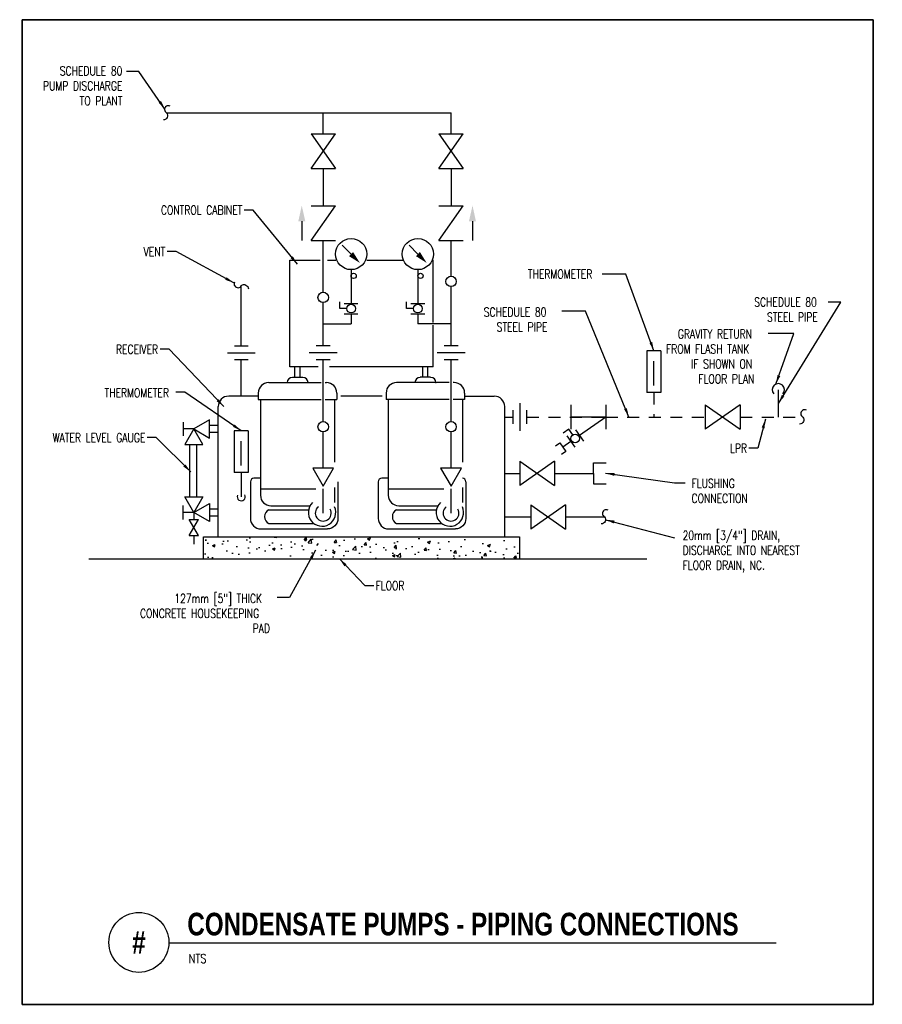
# Model space of a CAD drawing. Header units: inches. Extents: x 0.3 to 9.3, y -1 to 9.2.
import ezdxf
from ezdxf.enums import TextEntityAlignment as Align

# ---------------------------------------------------------------- set-up
doc = ezdxf.new("R2010")
doc.units = ezdxf.units.IN
doc.header["$MEASUREMENT"] = 0
doc.header["$PDSIZE"] = -1
doc.linetypes.add('HIDDEN2', pattern=[0.1875, 0.125, -0.0625])
doc.layers.add('G-ANNO-NPLT', color=7, linetype='Continuous', plot=False)
for name, color, linetype in [('M-DETL-HEVY', 5, 'Continuous'), ('M-DETL-MEDM', 4, 'Continuous'), ('M-DETL-PATT', 8, 'Continuous'), ('M-DETL-TEXT', 2, 'Continuous'), ('M-DETL-THIN', 2, 'Continuous')]:
    doc.layers.add(name, color=color, linetype=linetype)
doc.styles.add('BOLD', font='bold.shx', dxfattribs={"width": 0.9})
doc.styles.add('Romans', font='romans.shx', dxfattribs={"width": 0.75})
doc.dimstyles.new('VA-Dims', dxfattribs={"dimtxt": 0.09375, "dimasz": 0.09375, "dimexe": 0.09375, "dimexo": 0.03125, "dimgap": 0.02, "dimtad": 1, "dimdec": 5, "dimzin": 0, "dimdsep": 46, "dimlunit": 4, "dimtxsty": 'Romans', "dimblk": 'ARCHTICK', "dimcen": 0.09375, "dimclrd": 256, "dimclre": 256, "dimclrt": 256, "dimadec": 0, "dimazin": 0, "dimtfac": 1, "dimtdec": 5, "dimtofl": 0, "dimtmove": 0, "dimatfit": 3, "dimfxl": 1, "dimfrac": 2, "dimtolj": 1, "dimtzin": 0, "dimlwd": -1, "dimlwe": -1, "dimarcsym": 0})

# ---------------------------------------------------------------- blocks, each defined once
blk = doc.blocks.new('mdropd')
blk.add_arc((0, 0), 3.5, 137.8624, 42.1376)
blk = doc.blocks.new('_ArchTick')
at = {"color": 0, "linetype": 'ByBlock', "const_width": 0.15}
blk.add_lwpolyline([(-0.5, -0.5), (0.5, 0.5)], dxfattribs=at)

msp = doc.modelspace()

# ---------------------------------------------------------------- hatches: boundary and pattern name
at = {"layer": 'M-DETL-PATT'}
h = msp.add_hatch(dxfattribs=at)
h.set_pattern_fill('AR-CONC', color=256, scale=0.043597, style=0)
h.set_pattern_definition([(50, (-1.47954, -1.89627), (0.3127054, -0.027358), [0.032698, -0.359677]), (355, (-1.47954, -1.89627), (-0.060492, 0.327935), [0.026158, -0.287742]), (100.4514, (-1.45348, -1.89855), (0.252214, 0.300576), [0.027789, -0.305678]), (46.184, (-1.47954, -1.80907), (0.465287, -0.072162), [0.049047, -0.539515]), (96.6356, (-1.44076, -1.8151), (0.407487, 0.424688), [0.041683, -0.458518]), (351.184, (-1.47954, -1.80907), (0.407487, 0.424689), [0.039237, -0.431612]), (21, (-1.43594, -1.83087), (0.260235, -0.1755306), [0.032698, -0.359677]), (326, (-1.43594, -1.83087), (0.106079, 0.316145), [0.026158, -0.287742]), (71.4514, (-1.41426, -1.8455), (0.366314, 0.140614), [0.027789, -0.305678]), (37.5, (-1.47954, -1.89627), (0.0053014, 0.1451324), [0, -0.2842538, 0, -0.2921013, 0, -0.2888315]), (7.5, (-1.47954, -1.89627), (0.114691, 0.1719525), [0, -0.1665413, 0, -0.2777142, 0, -0.110083]), (327.5, (-1.57676, -1.89627), (0.2327317, -0.0098333), [0, -0.108993, 0, -0.3400583, 0, -0.451231]), (317.5, (-1.62036, -1.89627), (0.254253, 0.043643), [0, -0.141691, 0, -0.2258336, 0, -0.3204395])])
h.paths.add_polyline_path([(2.262, 3.846), (2.262, 3.617), (5.56, 3.617), (5.56, 3.846)])

# ---------------------------------------------------------------- linework, layer by layer
msp.add_lwpolyline([(0.368, -1.036), (9.254, -1.036), (9.254, 9.245), (0.368, 9.245)], close=True)
at = {"layer": 'G-ANNO-NPLT', "color": 6}
msp.add_lwpolyline([(0.368, 9.244), (9.254, 9.244), (9.254, -1.036), (0.368, -1.036)], close=True, dxfattribs=at)
at = {"layer": 'M-DETL-HEVY'}
for p, q in [((2.942, 5.456), (3.49, 5.456)), ((3.533, 5.456), (3.544, 5.456)), ((4.825, 5.456), (4.277, 5.456)), ((4.879, 5.456), (4.868, 5.456)), ((2.833, 5.347), (2.833, 5.28)), ((3.653, 5.347), (3.653, 5.28)), ((4.168, 5.347), (4.168, 5.28)), ((4.988, 5.347), (4.988, 5.28)), ((2.833, 5.314), (2.524, 5.314)), ((2.833, 5.28), (3.49, 5.28)), ((2.856, 5.28), (2.856, 4.279)), ((3.533, 5.28), (3.653, 5.28)), ((3.63, 5.28), (3.63, 4.625)), ((4.127, 5.314), (3.694, 5.314)), ((4.825, 5.28), (4.168, 5.28)), ((4.191, 5.28), (4.191, 4.279)), ((4.988, 5.28), (4.868, 5.28)), ((4.965, 5.28), (4.965, 4.625)), ((4.988, 5.314), (5.297, 5.314)), ((2.415, 3.846), (2.415, 5.205)), ((5.406, 3.846), (5.406, 5.205)), ((2.751, 4.421), (2.751, 4.037)), ((2.856, 4.458), (2.787, 4.458)), ((4.086, 4.421), (4.086, 4.037)), ((4.191, 4.458), (4.122, 4.458)), ((2.856, 4.346), (3.435, 4.346)), ((4.191, 4.346), (4.77, 4.346)), ((2.943, 4.129), (3.359, 4.129)), ((2.965, 4.17), (3.375, 4.17)), ((4.278, 4.129), (4.694, 4.129)), ((4.3, 4.17), (4.71, 4.17)), ((2.86, 3.928), (3.556, 3.928)), ((2.943, 3.983), (3.415, 3.983)), ((4.195, 3.928), (4.891, 3.928)), ((4.278, 3.983), (4.75, 3.983))]:
    msp.add_line(p, q, dxfattribs=at)
for points in [[(3.665, 4.421), (3.665, 4.037), (3.665, 4.037, -0.414214), (3.556, 3.928)], [(5, 4.421), (5, 4.037), (5, 4.037, -0.414214), (4.891, 3.928)]]:
    msp.add_lwpolyline(points, format="xyb", dxfattribs=at)
for centre, radius, start, end in [((2.942, 5.347), 0.109, 90, 180), ((3.544, 5.347), 0.109, 0, 90), ((4.277, 5.347), 0.109, 90, 180), ((4.879, 5.347), 0.109, 0, 90), ((2.524, 5.205), 0.109, 90, 180), ((5.297, 5.205), 0.109, 0, 90), ((2.787, 4.421), 0.0363, 90, 180), ((4.122, 4.421), 0.0363, 90, 180), ((4.964, 4.421), 0.0363, 0, 90), ((2.965, 4.279), 0.109, 180, 270), ((4.3, 4.279), 0.109, 180, 270), ((2.98, 4.056), 0.0819, 117.0418, 242.9582), ((4.315, 4.056), 0.0819, 117.0418, 242.9582), ((2.86, 4.037), 0.109, 180, 270), ((4.195, 4.037), 0.109, 180, 270)]:
    msp.add_arc(centre, radius, start, end, dxfattribs=at)
at = {"layer": 'M-DETL-MEDM'}
for p, q in [((1.876, 8.272), (4.846, 8.272)), ((3.511, 8.054), (3.511, 8.272)), ((4.846, 8.054), (4.846, 8.272)), ((3.384, 8.054), (3.638, 8.054)), ((3.384, 7.69), (3.638, 8.054)), ((3.384, 8.054), (3.638, 7.69)), ((4.719, 8.054), (4.973, 8.054)), ((4.719, 7.69), (4.973, 8.054)), ((4.719, 8.054), (4.973, 7.69)), ((3.384, 7.69), (3.638, 7.69)), ((3.511, 7.69), (3.511, 7.301)), ((4.719, 7.69), (4.973, 7.69)), ((4.846, 7.69), (4.846, 7.301)), ((3.384, 6.938), (3.638, 7.301)), ((3.384, 7.301), (3.638, 7.301)), ((4.719, 6.938), (4.973, 7.301)), ((4.719, 7.301), (4.973, 7.301)), ((3.287, 7.14), (3.287, 6.939)), ((5.07, 7.14), (5.07, 6.939)), ((3.384, 6.938), (3.638, 6.938)), ((3.511, 6.399), (3.511, 6.938)), ((3.802, 6.798), (3.709, 6.89)), ((4.5, 6.798), (4.407, 6.89)), ((4.719, 6.938), (4.973, 6.938)), ((4.846, 6.567), (4.846, 6.938)), ((3.802, 6.634), (3.802, 6.282)), ((4.5, 6.634), (4.5, 6.282)), ((2.656, 5.837), (2.656, 6.468)), ((4.846, 5.84), (4.846, 6.458)), ((3.511, 5.84), (3.511, 6.29)), ((3.684, 6.228), (3.684, 6.3)), ((3.729, 6.282), (3.874, 6.282)), ((4.382, 6.228), (4.382, 6.3)), ((4.427, 6.282), (4.573, 6.282)), ((3.756, 6.228), (3.684, 6.228)), ((3.729, 6.173), (3.874, 6.173)), ((3.802, 6.173), (3.802, 6.07)), ((4.455, 6.228), (4.382, 6.228)), ((4.427, 6.173), (4.573, 6.173)), ((4.5, 6.173), (4.5, 6.07)), ((3.511, 6.07), (3.802, 6.07)), ((4.846, 6.07), (4.5, 6.07)), ((2.802, 5.764), (2.511, 5.764)), ((2.729, 5.837), (2.584, 5.837)), ((3.656, 5.768), (3.366, 5.768)), ((3.584, 5.84), (3.439, 5.84)), ((4.992, 5.768), (4.701, 5.768)), ((4.919, 5.84), (4.774, 5.84)), ((7.036, 5.787), (6.891, 5.787)), ((6.891, 5.787), (6.891, 5.351)), ((7.036, 5.787), (7.036, 5.351)), ((2.729, 5.692), (2.584, 5.692)), ((2.656, 5.314), (2.656, 5.692)), ((3.584, 5.695), (3.439, 5.695)), ((3.511, 5.049), (3.511, 5.695)), ((4.919, 5.695), (4.774, 5.695)), ((4.846, 5.049), (4.846, 5.695)), ((6.964, 5.425), (6.964, 5.679)), ((7.036, 5.351), (6.891, 5.351)), ((8.264, 5.096), (8.264, 5.382)), ((5.493, 5.024), (5.493, 5.169)), ((5.566, 4.951), (5.566, 5.242)), ((5.638, 5.024), (5.638, 5.169)), ((6.098, 5.223), (6.098, 4.969)), ((6.461, 5.223), (6.461, 4.969)), ((7.501, 5.223), (7.501, 4.969)), ((7.865, 5.223), (7.501, 4.969)), ((7.501, 5.223), (7.865, 4.969)), ((7.865, 5.223), (7.865, 4.969)), ((2.047, 5.044), (2.047, 4.899)), ((6.461, 5.096), (6.098, 5.096)), ((6.461, 5.096), (6.187, 4.904)), ((2.161, 4.972), (2.047, 4.972)), ((2.415, 5.008), (2.324, 5.008)), ((2.415, 4.935), (2.324, 4.935)), ((2.727, 4.953), (2.582, 4.953)), ((2.582, 4.953), (2.582, 4.517)), ((2.727, 4.953), (2.727, 4.517)), ((3.511, 4.564), (3.511, 4.94)), ((4.846, 4.564), (4.846, 4.94)), ((6.075, 4.97), (6.015, 4.928)), ((6.116, 4.91), (6.075, 4.97)), ((6.145, 4.964), (6.229, 4.845)), ((2.655, 4.591), (2.655, 4.846)), ((6.098, 4.842), (6.012, 4.782)), ((6.056, 4.901), (6.139, 4.782)), ((2.118, 4.262), (2.118, 4.808)), ((2.19, 4.262), (2.19, 4.808)), ((5.564, 4.635), (5.564, 4.38)), ((5.927, 4.635), (5.564, 4.38)), ((5.564, 4.635), (5.927, 4.38)), ((5.927, 4.635), (5.927, 4.38)), ((6.334, 4.508), (6.334, 4.617)), ((6.334, 4.617), (6.465, 4.617)), ((2.727, 4.517), (2.582, 4.517)), ((2.655, 4.519), (2.655, 4.263)), ((5.406, 4.508), (5.564, 4.508)), ((5.927, 4.508), (6.334, 4.508)), ((6.334, 4.508), (6.334, 4.399)), ((3.511, 4.093), (3.511, 4.346)), ((4.846, 4.093), (4.846, 4.346)), ((6.334, 4.399), (6.465, 4.399)), ((2.047, 4.026), (2.047, 4.171)), ((2.415, 4.135), (2.324, 4.135)), ((5.679, 4.18), (5.679, 3.926)), ((6.042, 4.18), (5.679, 3.926)), ((5.679, 4.18), (6.042, 3.926)), ((6.042, 4.18), (6.042, 3.926)), ((2.161, 4.099), (2.047, 4.099)), ((2.112, 3.86), (2.21, 4.026)), ((2.21, 3.86), (2.112, 4.026)), ((2.112, 4.026), (2.21, 4.026)), ((2.161, 4.099), (2.161, 4.026)), ((2.415, 4.062), (2.324, 4.062)), ((5.406, 4.053), (5.679, 4.053)), ((6.042, 4.053), (6.449, 4.053)), ((2.112, 3.86), (2.21, 3.86)), ((2.161, 3.86), (2.161, 3.768))]:
    msp.add_line(p, q, dxfattribs=at)
at = {"layer": 'M-DETL-MEDM', "linetype": 'HIDDEN2'}
for p, q in [((6.964, 5.352), (6.964, 5.096)), ((5.406, 5.096), (5.493, 5.096)), ((5.638, 5.096), (6.552, 5.096)), ((6.461, 5.096), (7.501, 5.096)), ((7.865, 5.096), (8.52, 5.096))]:
    msp.add_line(p, q, dxfattribs=at)
at = {"layer": 'M-DETL-MEDM'}
for points in [[(1.913, 8.342, 1.015746), (1.876, 8.272), (1.876, 8.272, -0.643035), (1.842, 8.198)], [(2.586, 6.505, 1.015746), (2.656, 6.468), (2.656, 6.468, -0.643035), (2.73, 6.434)], [(8.556, 5.167, 1.015746), (8.52, 5.096), (8.52, 5.096, -0.643035), (8.485, 5.023)], [(6.485, 4.124, 1.015746), (6.449, 4.053), (6.449, 4.053, -0.643035), (6.414, 3.98)]]:
    msp.add_lwpolyline(points, format="xyb", dxfattribs=at)
for points in [[(2.324, 4.877), (2.324, 5.066), (2.161, 4.972), (2.161, 4.972)], [(2.066, 4.808), (2.255, 4.808), (2.161, 4.972), (2.161, 4.972)], [(3.62, 4.564), (3.402, 4.564), (3.511, 4.375)], [(4.955, 4.564), (4.737, 4.564), (4.846, 4.375)], [(2.066, 4.262), (2.255, 4.262), (2.161, 4.099), (2.161, 4.099)], [(2.324, 4.193), (2.324, 4.004), (2.161, 4.099), (2.161, 4.099)]]:
    msp.add_lwpolyline(points, close=True, dxfattribs=at)
msp.add_lwpolyline([(5.936, 4.795), (5.981, 4.827), (6.043, 4.737), (5.999, 4.706)], dxfattribs=at)
for centre, radius in [((3.802, 6.798), 0.163), ((4.5, 6.798), 0.163), ((3.829, 6.57), 0.0272), ((4.527, 6.57), 0.0272), ((4.846, 6.512), 0.0545), ((3.511, 6.345), 0.0545), ((3.802, 6.228), 0.0454), ((4.5, 6.228), 0.0454), ((3.511, 4.995), 0.0545), ((4.846, 4.995), 0.0545), ((6.142, 4.873), 0.0454)]:
    msp.add_circle(centre, radius, dxfattribs=at)
for centre, radius, start in [((2.655, 4.263), 0.0415, 156.8543), ((3.511, 4.093), 0.0831, 127.6174), ((4.846, 4.093), 0.0831, 127.6174)]:
    msp.add_arc(centre, radius, start, 29.5712, dxfattribs=at)
for points in [[(3.251, 7.14), (3.324, 7.14), (3.287, 7.304)], [(5.106, 7.14), (5.033, 7.14), (5.07, 7.304)], [(3.823, 6.819), (3.78, 6.776), (3.894, 6.705)], [(4.521, 6.819), (4.479, 6.776), (4.592, 6.705)]]:
    msp.add_solid(points, dxfattribs=at)
at = {"layer": 'M-DETL-TEXT'}
msp.add_line((1.899, -0.394), (8.24, -0.394), dxfattribs=at)
msp.add_circle((1.586, -0.389), 0.313, dxfattribs=at)
at = {"layer": 'M-DETL-THIN'}
for p, q in [((3.161, 5.62), (3.161, 6.734)), ((3.161, 6.734), (3.48, 6.734)), ((3.555, 6.734), (3.642, 6.734)), ((3.968, 6.734), (4.349, 6.734)), ((4.651, 6.734), (4.66, 6.734)), ((4.66, 6.082), (4.66, 6.734)), ((4.66, 5.62), (4.66, 6.054)), ((3.457, 5.62), (3.161, 5.62)), ((3.216, 5.511), (3.216, 5.62)), ((3.27, 5.511), (3.27, 5.62)), ((4.66, 5.62), (3.575, 5.62)), ((4.551, 5.511), (4.551, 5.62)), ((4.605, 5.511), (4.605, 5.62)), ((3.189, 5.511), (3.298, 5.511)), ((4.633, 5.511), (4.524, 5.511)), ((3.63, 4.361), (3.63, 4.203)), ((4.965, 4.361), (4.965, 4.203)), ((2.262, 3.846), (5.56, 3.846)), ((2.262, 3.617), (2.262, 3.846)), ((5.56, 3.846), (5.56, 3.617)), ((1.064, 3.617), (6.889, 3.617))]:
    msp.add_line(p, q, dxfattribs=at)
for centre, radius, start, end in [((3.189, 5.456), 0.0545, 90, 180), ((3.298, 5.456), 0.0545, 0, 90), ((4.524, 5.456), 0.0545, 90, 180), ((4.633, 5.456), 0.0545, 0, 90), ((3.499, 4.099), 0.143, 133.7493, 24.7853), ((4.834, 4.099), 0.143, 133.7493, 24.7853)]:
    msp.add_arc(centre, radius, start, end, dxfattribs=at)
for p in [(3.134, 5.456), (4.687, 5.456)]:
    msp.add_point(p, dxfattribs=at)

# ---------------------------------------------------------------- block references
at = {"layer": 'M-DETL-MEDM', "xscale": 0.01816550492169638, "yscale": 0.01816550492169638, "zscale": 0.01816550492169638, "rotation": 180}
msp.add_blockref('mdropd', (8.264, 5.382), dxfattribs=at)

# ---------------------------------------------------------------- texts
at = {"insert": (8.209, 3.048), "char_height": 0.0938, "attachment_point": 7, "style": 'Romans'}
msp.add_mtext('\\A1;', dxfattribs=at)
at = {"layer": 'M-DETL-TEXT'}
for s, height, style, width, p in [('127mm [5"] THICK', 0.09375, 'Romans', 0.75, (1.956, 3.155)), ('CONCRETE HOUSEKEEPING', 0.09375, 'Romans', 0.75, (1.598, 2.999)), (' PAD', 0.0938, 'Romans', 0.75, (2.726, 2.843)), ('CONDENSATE PUMPS - PIPING CONNECTIONS', 0.23622, 'BOLD', 0.8, (2.092, -0.316)), ('NTS', 0.0938, 'Romans', 0.8, (2.106, -0.605))]:
    msp.add_text(s, height=height, dxfattribs=dict(at, style=style, width=width)).set_placement(p)
at = {"layer": 'M-DETL-TEXT', "style": 'BOLD', "width": 0.8}
msp.add_text('#', height=0.236, dxfattribs=at).set_placement((1.586, -0.389), align=Align.MIDDLE)
at = {"layer": 'M-DETL-TEXT', "style": 'Romans'}
for s, insert, char_height, attachment_point in [('SCHEDULE 80\\PPUMP DISCHARGE\\PTO PLANT', (1.414, 8.351), 0.09375, 9), ('CONTROL CABINET', (2.666, 7.21), 0.09375, 9), ('VENT', (1.862, 6.776), 0.0938, 9), ('THERMOMETER', (5.649, 6.635), 0.09375, 1), ('\\pi-0.72321;SCHEDULE 80\\P\\pi-0.58929;STEEL PIPE', (8.735, 6.343), 0.09375, 1), ('\\pi-0.72321;SCHEDULE 80\\P\\pi-0.58929;STEEL PIPE', (5.911, 6.239), 0.09375, 1), ('\\pi-0.85379;GRAVITY RETURN \\P\\pi-0.97768;FROM FLASH TANK \\P\\pi-0.71652;IF SHOWN ON \\P\\pi-0.63951;FLOOR PLAN', (8.068, 6.01), 0.09375, 1), ('RECEIVER', (1.787, 5.757), 0.0938, 9), ('THERMOMETER', (1.9, 5.302), 0.09375, 9), ('WATER LEVEL GAUGE', (1.654, 4.834), 0.09375, 9), ('LPR', (7.937, 4.724), 0.0938, 9), ('FLUSHING\\PCONNECTION', (7.357, 4.45), 0.0938, 1), ('20mm [3/4"] DRAIN,\\PDISCHARGE INTO NEAREST\\PFLOOR DRAIN, NC.', (7.264, 3.908), 0.09375, 1), ('FLOOR', (4.058, 3.383), 0.0938, 1), ('\\A1;', (2.114, 2.428), 0.0938, 9)]:
    msp.add_mtext(s, dxfattribs=dict(at, insert=insert, char_height=char_height, attachment_point=attachment_point))

# ---------------------------------------------------------------- leaders
at = {"layer": 'M-DETL-TEXT'}
for points in [[(1.858, 8.311), (1.587, 8.705), (1.456, 8.705)], [(6.964, 5.787), (6.672, 6.589), (6.425, 6.589)], [(8.264, 5.239), (8.916, 6.297), (8.783, 6.297)], [(6.703, 5.096), (6.251, 6.203), (6.004, 6.203)], [(8.238, 5.44), (8.424, 5.968), (8.158, 5.968)], [(6.459, 4.51), (7.181, 4.409), (7.291, 4.409)], [(3.431, 3.705), (3.16, 3.212), (3.029, 3.212)]]:
    msp.add_leader(points, dimstyle='VA-Dims', dxfattribs=at)
at = {"layer": 'M-DETL-TEXT', "annotation_type": 0, "has_hookline": 1}
for points, override, hookline_direction, text_width in [([(3.241, 6.692), (2.78, 7.257), (2.686, 7.257)], {"dimgap": 0.02, "dimtad": 0}, 1, 0.948), ([(2.577, 6.498), (1.976, 6.823), (1.882, 6.823)], {"dimgap": 0.02, "dimtad": 0}, 1, 0.244), ([(2.473, 5.205), (1.901, 5.804), (1.807, 5.804)], {"dimgap": 0.02, "dimtad": 0}, 1, 0.465), ([(2.655, 4.953), (2.067, 5.356), (1.973, 5.356)], {"dimgap": 0.02, "dimtad": 0}, 1, 1.095), ([(8.128, 5.073), (8.05, 4.771), (7.957, 4.771)], {"dimtad": 0}, 1, 0.174), ([(2.128, 4.524), (1.768, 4.881), (1.674, 4.881)], {"dimgap": 0.02, "dimtad": 0}, 1, 1.095), ([(6.459, 4.024), (7.18, 3.835)], {"dimgap": 0.02, "dimtad": 0}, 0, 1.376), ([(3.68, 3.616), (3.944, 3.336), (4.038, 3.336)], {"dimgap": 0.02, "dimtad": 0}, 0, 0.311)]:
    msp.add_leader(points, dimstyle='VA-Dims', override=override, dxfattribs=dict(at, hookline_direction=hookline_direction, text_width=text_width))

doc.saveas('drawing.dxf')
